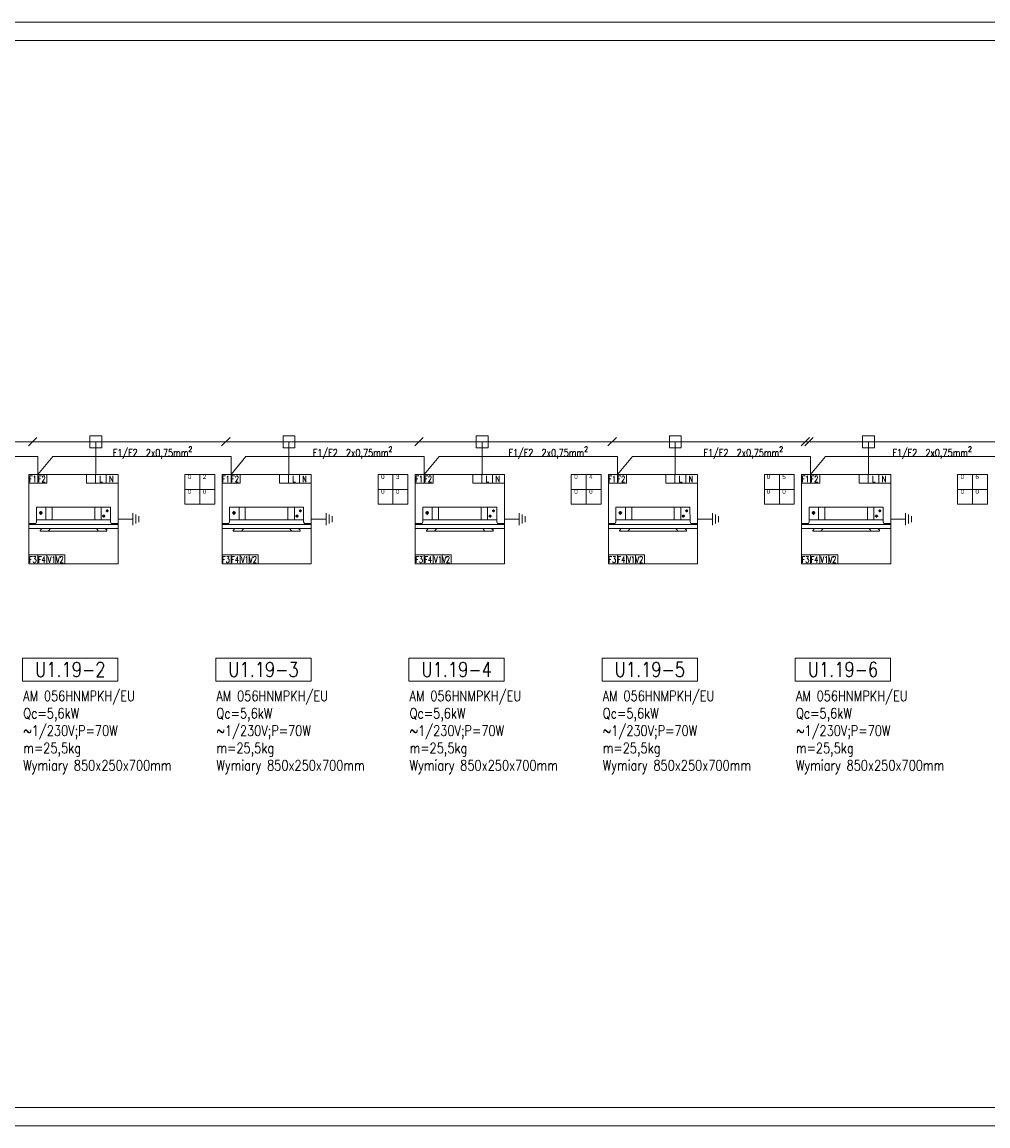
# Model space of a CAD drawing. Header units: millimetres. Extents: x -9135 to 5893, y -4564 to 1826.
# Tile 14 of 20: x -7434 to -4834, y -1144 to 1826. Entities that reach past the tile are written whole.
import ezdxf
from ezdxf.enums import TextEntityAlignment as Align

# ---------------------------------------------------------------- set-up
doc = ezdxf.new("R2010")
doc.units = ezdxf.units.MM
doc.layers.get('0').update_dxf_attribs({"lineweight": 13})
for name, color, linetype, lineweight in [('DVM_INDOOR', 4, 'Continuous', 20), ('DVM_POWER', 1, 'Continuous', 20), ('DVM_TEXT', 250, 'Continuous', 13), ('DVM_TRANS', 6, 'Continuous', 13), ('opis', 250, 'Continuous', 13)]:
    doc.layers.add(name, color=color, linetype=linetype, lineweight=lineweight)
doc.styles.add('DVM_ARIAL', font='arial.ttf')
doc.styles.get("Standard").update_dxf_attribs({"font": 'romans.shx'})

# ---------------------------------------------------------------- blocks, each defined once
blk = doc.blocks.new('ID_C_360_S_F')
at = {"layer": 'DVM_INDOOR', "color": 0}
for p, q in [((-325, -151), (-325, 0)), ((-251, -151), (-251, 0)), ((251, -151), (251, 0)), ((328, -151), (328, 0)), ((-406, -67), (-364, -67)), ((-385, -46), (-385, -89)), ((376, -106), (339, -106)), ((358, -122), (358, -89)), ((383, -44), (413, -44)), ((398, -59), (398, -29)), ((-521, -193), (-520, -205)), ((-520, -205), (522, -205)), ((-436, -151), (436, -151)), ((-270, -252), (-297, -282)), ((271, -252), (297, -282))]:
    blk.add_line(p, q, dxfattribs=at)
for points in [[(-445, -193), (-436, -172), (-436, 0), (436, 0), (437, -172), (445, -194), (522, -194), (522, -205), (526, -205), (526, -252), (-525, -252), (-525, -205), (-520, -205), (-521, -193), (-445, -193)], [(376, -252), (395, -273), (395, -282), (392, -282), (-394, -282), (-394, -275), (-374, -252)]]:
    blk.add_lwpolyline(points, dxfattribs=at)
for centre, radius in [((-385, -67), 15.1), ((358, -106), 13.3), ((398, -44), 13)]:
    blk.add_circle(centre, radius, dxfattribs=at)
for centre, radius, start, end in [((526, -205), 0.5, 34.516, 214.7198), ((392, -280), 2, 260.3251, 340.7324)]:
    blk.add_arc(centre, radius, start, end, dxfattribs=at)
at = {"layer": 'DVM_INDOOR', "color": 0, "extrusion": (0, 0, -1)}
blk.add_arc((-535, -185), 165, 327.9411, 331.3204, dxfattribs=at)
blk.add_arc((-535, -185), 165, 327.9411, 331.3204, dxfattribs=at)
blk = doc.blocks.new('WR_ID')
at = {"layer": 'DVM_INDOOR'}
for p, q in [((0, 1), (1, 1)), ((0, 0), (0, 1)), ((0.101, 1), (0.101, 0.902)), ((0.202, 1), (0.202, 0.902)), ((0.645, 0.902), (0.645, 1)), ((0.697, 1), (1, 1)), ((0.746, 0.902), (0.746, 1)), ((0.866, 0.902), (0.866, 1)), ((1, 1), (1, 0)), ((0, 0.902), (0.202, 0.902)), ((0.645, 0.902), (1, 0.902)), ((0.404, 0.098), (0, 0.098)), ((1, 0), (0, 0)), ((0.101, 0), (0.101, 0.098)), ((0.202, 0), (0.202, 0.098)), ((0.303, 0), (0.303, 0.098)), ((0.404, 0), (0.404, 0.098))]:
    blk.add_line(p, q, dxfattribs=at)
blk.add_lwpolyline([(0.697, 1, 0, 0, 0), (0.697, 0.951, 0.0972, 0, 0), (0.697, 0.902, 0, 0, 0)], format="xyseb", dxfattribs=at)
at = {"layer": 'DVM_INDOOR', "width": 0.75}
for s, p in [('F1', (-0.001, 0.913)), ('F2', (0.1, 0.913)), ('L', (0.788, 0.913)), ('N', (0.899, 0.913)), ('F3', (-0.001, 0.011)), ('F4', (0.1, 0.011)), ('V1', (0.211, 0.011)), ('V2', (0.302, 0.011))]:
    blk.add_text(s, height=0.0714, dxfattribs=at).set_placement(p)

msp = doc.modelspace()

# ---------------------------------------------------------------- linework, layer by layer
for points in [[(-9135.4, -1144.2), (-9135.4, 1825.8), (-2018.5, 1825.8), (-2018.5, -1144.2)], [(-8885.4, -1094.2), (-8885.4, 1775.8), (-2068.5, 1775.8), (-2068.5, -1094.2)]]:
    msp.add_lwpolyline(points, close=True)
at = {"layer": 'DVM_INDOOR'}
for points in [[(-6995.4, 608.5), (-6995.4, 528.5), (-6915.4, 528.5), (-6915.4, 608.5), (-6995.4, 608.5)], [(-6955.4, 528.5), (-6955.4, 608.5)], [(-6475.4, 608.5), (-6475.4, 528.5), (-6395.4, 528.5), (-6395.4, 608.5), (-6475.4, 608.5)], [(-6435.4, 528.5), (-6435.4, 608.5)], [(-5955.4, 608.5), (-5955.4, 528.5), (-5875.4, 528.5), (-5875.4, 608.5), (-5955.4, 608.5)], [(-5915.4, 528.5), (-5915.4, 608.5)], [(-5435.4, 608.5), (-5435.4, 528.5), (-5355.4, 528.5), (-5355.4, 608.5), (-5435.4, 608.5)], [(-5395.4, 528.5), (-5395.4, 608.5)], [(-4915.4, 608.5), (-4915.4, 528.5), (-4835.4, 528.5), (-4835.4, 608.5), (-4915.4, 608.5)], [(-4875.4, 528.5), (-4875.4, 608.5)], [(-6915.4, 568.5), (-6995.4, 568.5)], [(-6395.4, 568.5), (-6475.4, 568.5)], [(-5875.4, 568.5), (-5955.4, 568.5)], [(-5355.4, 568.5), (-5435.4, 568.5)], [(-4835.4, 568.5), (-4915.4, 568.5)], [(-7135.4, 488.5), (-7175.4, 488.5)], [(-7135.4, 472.5), (-7135.4, 504.5)], [(-7127.4, 476.5), (-7127.4, 500.5)], [(-7119.4, 480.5), (-7119.4, 496.5)], [(-6615.4, 488.5), (-6655.4, 488.5)], [(-6615.4, 472.5), (-6615.4, 504.5)], [(-6607.4, 476.5), (-6607.4, 500.5)], [(-6599.4, 480.5), (-6599.4, 496.5)], [(-6095.4, 488.5), (-6135.4, 488.5)], [(-6095.4, 472.5), (-6095.4, 504.5)], [(-6087.4, 476.5), (-6087.4, 500.5)], [(-6079.4, 480.5), (-6079.4, 496.5)], [(-5575.4, 488.5), (-5615.4, 488.5)], [(-5575.4, 472.5), (-5575.4, 504.5)], [(-5567.4, 476.5), (-5567.4, 500.5)], [(-5559.4, 480.5), (-5559.4, 496.5)], [(-5055.4, 488.5), (-5095.4, 488.5)], [(-5055.4, 472.5), (-5055.4, 504.5)], [(-5047.4, 476.5), (-5047.4, 500.5)], [(-5039.4, 480.5), (-5039.4, 496.5)]]:
    msp.add_lwpolyline(points, dxfattribs=at)
at = {"layer": 'DVM_POWER'}
for points in [[(-5155.4, 696.5), (-8725.6, 696.5)], [(-7394.1, 707.8), (-7416.7, 685.2)], [(-7251.4, 712.5), (-7251.4, 680.5), (-7219.4, 680.5), (-7219.4, 712.5), (-7251.4, 712.5)], [(-7235.4, 608.5), (-7235.4, 696.5)], [(-3595.4, 696.5), (-7165.6, 696.5)], [(-6874.1, 707.8), (-6896.7, 685.2)], [(-6731.4, 712.5), (-6731.4, 680.5), (-6699.4, 680.5), (-6699.4, 712.5), (-6731.4, 712.5)], [(-6715.4, 608.5), (-6715.4, 696.5)], [(-6354.1, 707.8), (-6376.7, 685.2)], [(-6211.4, 712.5), (-6211.4, 680.5), (-6179.4, 680.5), (-6179.4, 712.5), (-6211.4, 712.5)], [(-6195.4, 608.5), (-6195.4, 696.5)], [(-5834.1, 707.8), (-5856.7, 685.2)], [(-5691.4, 712.5), (-5691.4, 680.5), (-5659.4, 680.5), (-5659.4, 712.5), (-5691.4, 712.5)], [(-5675.4, 608.5), (-5675.4, 696.5)], [(-5314.1, 707.8), (-5336.7, 685.2)], [(-5304.1, 707.8), (-5326.7, 685.2)], [(-5171.4, 712.5), (-5171.4, 680.5), (-5139.4, 680.5), (-5139.4, 712.5), (-5171.4, 712.5)], [(-5155.4, 608.5), (-5155.4, 696.5)]]:
    msp.add_lwpolyline(points, dxfattribs=at)
at = {"layer": 'DVM_TRANS'}
for points in [[(-7391.4, 608.5), (-7391.1, 656.5), (-7772.7, 656.5), (-7815.4, 608.5)], [(-6871.1, 608.5), (-6871.1, 656.5), (-7351.4, 656.5), (-7391.4, 608.5)], [(-6351.1, 608.5), (-6351.1, 656.5), (-6831.1, 656.5), (-6871.1, 608.5)], [(-5831.1, 608.5), (-5831.1, 656.5), (-6311.1, 656.5), (-6351.1, 608.5)], [(-5311.1, 608.5), (-5311.1, 656.5), (-5791.1, 656.5), (-5831.1, 608.5)], [(-4791.1, 608.5), (-4791.1, 656.5), (-5271.1, 656.5), (-5311.1, 608.5)]]:
    msp.add_lwpolyline(points, dxfattribs=at)
at = {"layer": 'opis'}
for points in [[(-7432.4, 114.3), (-7176.1, 114.3), (-7176.1, 52.7), (-7432.4, 52.7)], [(-6912.4, 114.3), (-6656.1, 114.3), (-6656.1, 52.7), (-6912.4, 52.7)], [(-6392.4, 114.3), (-6136.1, 114.3), (-6136.1, 52.7), (-6392.4, 52.7)], [(-5872.4, 114.3), (-5616.1, 114.3), (-5616.1, 52.7), (-5872.4, 52.7)], [(-5352.4, 114.3), (-5096.1, 114.3), (-5096.1, 52.7), (-5352.4, 52.7)]]:
    msp.add_lwpolyline(points, close=True, dxfattribs=at)

# ---------------------------------------------------------------- block references
at = {"layer": 'DVM_INDOOR', "zscale": 0.4}
for name, p, xscale, yscale in [('WR_ID', (-7415.3, 368.5), 239.9523272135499, 239.9523272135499), ('WR_ID', (-6895.3, 368.5), 239.9523272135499, 239.9523272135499), ('WR_ID', (-6375.3, 368.5), 239.9523272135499, 239.9523272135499), ('WR_ID', (-5855.3, 368.5), 239.9523272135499, 239.9523272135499), ('WR_ID', (-5335.3, 368.5), 239.9523272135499, 239.9523272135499), ('ID_C_360_S_F', (-7295.6, 520.7), 0.2282643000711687, 0.2282643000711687), ('ID_C_360_S_F', (-6775.6, 520.7), 0.2282643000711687, 0.2282643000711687), ('ID_C_360_S_F', (-6255.6, 520.7), 0.2282643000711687, 0.2282643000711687), ('ID_C_360_S_F', (-5735.6, 520.7), 0.2282643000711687, 0.2282643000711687), ('ID_C_360_S_F', (-5215.6, 520.7), 0.2282643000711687, 0.2282643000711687)]:
    msp.add_blockref(name, p, dxfattribs=dict(at, xscale=xscale, yscale=yscale))

# ---------------------------------------------------------------- texts
at = {"layer": 'DVM_TEXT', "style": 'DVM_ARIAL'}
for s, p in [('0', (-6987.4, 608.5)), ('2', (-6947.4, 608.5)), ('0', (-6467.4, 608.5)), ('3', (-6427.4, 608.5)), ('0', (-5947.4, 608.5)), ('4', (-5907.4, 608.5)), ('0', (-5429.3, 608.5)), ('5', (-5387.4, 608.5)), ('0', (-4907.4, 608.5)), ('6', (-4867.4, 608.5)), ('0', (-6987.4, 568.5)), ('0', (-6947.4, 568.5)), ('0', (-6467.4, 568.5)), ('0', (-6427.4, 568.5)), ('0', (-5947.4, 568.5)), ('0', (-5907.4, 568.5)), ('0', (-5429.3, 568.5)), ('0', (-5387.4, 568.5)), ('0', (-4907.4, 568.5)), ('0', (-4867.4, 568.5))]:
    msp.add_text(s, height=12, dxfattribs=at).set_placement(p, align=Align.TOP_LEFT)
at = {"layer": 'opis', "attachment_point": 1}
for s, insert, char_height, width in [('\\A1;{\\W0.8;F1/F2  2x0,75mm\\H0.7x;\\S2^ ;}', (-7189.8, 683.7), 20, 454.64), ('\\A1;{\\W0.8;F1/F2  2x0,75mm\\H0.7x;\\S2^ ;}', (-6651.2, 683.7), 20, 454.64), ('\\A1;{\\W0.8;F1/F2  2x0,75mm\\H0.7x;\\S2^ ;}', (-6124.6, 683.7), 20, 454.64), ('\\A1;{\\W0.8;F1/F2  2x0,75mm\\H0.7x;\\S2^ ;}', (-5599.4, 683.7), 20, 454.64), ('\\A1;{\\W0.8;F1/F2  2x0,75mm\\H0.7x;\\S2^ ;}', (-5091.2, 683.7), 20, 454.64), ('\\W0.8;U1.19-2', (-7398.8, 104), 40, 199.104), ('\\W0.8;U1.19-3', (-6878.8, 104), 40, 199.104), ('\\W0.8;U1.19-4', (-6358.8, 104), 40, 199.104), ('\\W0.8;U1.19-5', (-5838.8, 104), 40, 199.104), ('\\W0.8;U1.19-6', (-5318.8, 104), 40, 199.104), ('\\Fromans|c238;\\W0.8;AM 056HNMPKH/EU\\PQc=5,6kW\\P~1/230V;P=70W\\Pm=25,5kg\\PWymiary 850x250x700mm', (-7430.7, 26.7), 28, 383.163), ('\\Fromans|c238;\\W0.8;AM 056HNMPKH/EU\\PQc=5,6kW\\P~1/230V;P=70W\\Pm=25,5kg\\PWymiary 850x250x700mm', (-6910.7, 26.7), 28, 383.163), ('\\Fromans|c238;\\W0.8;AM 056HNMPKH/EU\\PQc=5,6kW\\P~1/230V;P=70W\\Pm=25,5kg\\PWymiary 850x250x700mm', (-6390.7, 26.7), 28, 383.163), ('\\Fromans|c238;\\W0.8;AM 056HNMPKH/EU\\PQc=5,6kW\\P~1/230V;P=70W\\Pm=25,5kg\\PWymiary 850x250x700mm', (-5870.7, 26.7), 28, 383.163), ('\\Fromans|c238;\\W0.8;AM 056HNMPKH/EU\\PQc=5,6kW\\P~1/230V;P=70W\\Pm=25,5kg\\PWymiary 850x250x700mm', (-5350.7, 26.7), 28, 383.163)]:
    msp.add_mtext(s, dxfattribs=dict(at, insert=insert, char_height=char_height, width=width))

doc.saveas('drawing.dxf')
